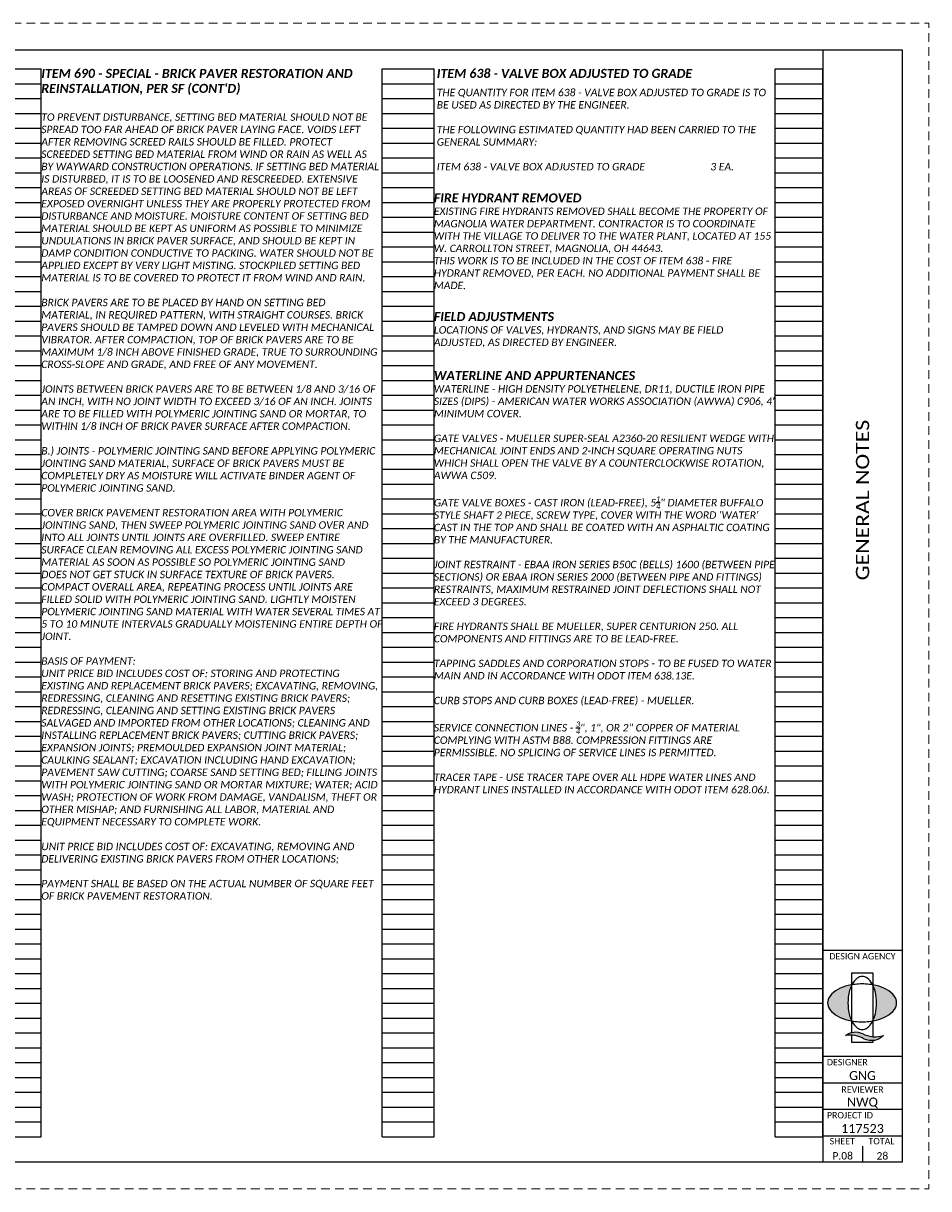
# Paper-space layout 'Layout1' of a CAD drawing. Header units: feet. Extents: x -0.2 to 33.8, y -0.8 to 21.2.
# Tile 2 of 2: x 16.7 to 33.8, y -0.8 to 21.2. Entities that reach past the tile are written whole.
import ezdxf
from ezdxf.enums import TextEntityAlignment as Align

# ---------------------------------------------------------------- set-up
doc = ezdxf.new("R2010")
doc.units = ezdxf.units.FT
doc.header["$MEASUREMENT"] = 0
doc.linetypes.add('OhDOT_USTN3', pattern=[0.22, 0.165, -0.055])
for name, color, linetype in [('SH_Border', 7, 'Continuous'), ('SH_Data', 7, 'Continuous'), ('SH_Hatch', 14, 'Continuous'), ('SH_Text', 7, 'Continuous'), ('SH_TextH', 4, 'Continuous'), ('SH_TextM', 7, 'Continuous')]:
    doc.layers.add(name, color=color, linetype=linetype)
doc.layers.add('SH_Cut_Line', color=7, linetype='OhDOT_USTN3', lineweight=0, plot=False)
doc.styles.add('Font 70-Main Title', font='calibri.ttf', dxfattribs={"width": 1.15, "height": 0.25})
doc.styles.add('Slanted Normal (0.14) Font 31', font='calibrii.ttf', dxfattribs={"height": 0.14})
doc.styles.add('Slanted Sub-Title (0.17) Font 31', font='calibrii.ttf', dxfattribs={"height": 0.17})
doc.styles.add('Slanted-Normal', font='calibrii.ttf', dxfattribs={"height": 0.14})
doc.styles.add('Straight Minimum (0.12) Font 30', font='calibri.ttf', dxfattribs={"height": 0.12})
doc.styles.add('Straight Sub-Title (0.17) Font 30', font='calibri.ttf', dxfattribs={"height": 0.17})
doc.styles.add('Straight-Normal', font='calibri.ttf', dxfattribs={"height": 0.14})
doc.styles.add('Straight-Sub Title', font='calibri.ttf', dxfattribs={"height": 0.17})

# ---------------------------------------------------------------- blocks, each defined once
blk = doc.blocks.new('4COL')
at = {"layer": 'Defpoints', "color": 3, "linetype": 'Continuous'}
for p, q in [((2, 0.98), (2, 21.14)), ((2, 21.14), (2.9, 21.14)), ((2.9, 0.98), (2.9, 21.14)), ((9.34, 0.98), (9.34, 21.14)), ((9.34, 21.14), (10.32, 21.14)), ((10.32, 0.98), (10.32, 21.14)), ((16.76, 0.98), (16.76, 21.14)), ((16.76, 21.14), (17.74, 21.14)), ((17.74, 0.98), (17.74, 21.14)), ((24.18, 0.98), (24.18, 21.14)), ((24.18, 21.14), (25.16, 21.14)), ((25.16, 0.98), (25.16, 21.14)), ((31.6, 0.98), (31.6, 21.14)), ((31.6, 21.14), (32.5, 21.14)), ((32.5, 0.98), (32.5, 21.14)), ((2, 20.86), (2.9, 20.86)), ((9.34, 20.86), (10.32, 20.86)), ((16.76, 20.86), (17.74, 20.86)), ((24.18, 20.86), (25.16, 20.86)), ((31.6, 20.86), (32.5, 20.86)), ((2, 20.58), (2.9, 20.58)), ((9.34, 20.58), (10.32, 20.58)), ((16.76, 20.58), (17.74, 20.58)), ((24.18, 20.58), (25.16, 20.58)), ((31.6, 20.58), (32.5, 20.58)), ((2, 20.3), (2.9, 20.3)), ((9.34, 20.3), (10.32, 20.3)), ((16.76, 20.3), (17.74, 20.3)), ((24.18, 20.3), (25.16, 20.3)), ((31.6, 20.3), (32.5, 20.3)), ((2, 20.02), (2.9, 20.02)), ((9.34, 20.02), (10.32, 20.02)), ((16.76, 20.02), (17.74, 20.02)), ((24.18, 20.02), (25.16, 20.02)), ((31.6, 20.02), (32.5, 20.02)), ((2, 19.74), (2.9, 19.74)), ((9.34, 19.74), (10.32, 19.74)), ((16.76, 19.74), (17.74, 19.74)), ((24.18, 19.74), (25.16, 19.74)), ((31.6, 19.74), (32.5, 19.74)), ((2, 19.46), (2.9, 19.46)), ((9.34, 19.46), (10.32, 19.46)), ((16.76, 19.46), (17.74, 19.46)), ((24.18, 19.46), (25.16, 19.46)), ((31.6, 19.46), (32.5, 19.46)), ((2, 19.18), (2.9, 19.18)), ((9.34, 19.18), (10.32, 19.18)), ((16.76, 19.18), (17.74, 19.18)), ((24.18, 19.18), (25.16, 19.18)), ((31.6, 19.18), (32.5, 19.18)), ((2, 18.9), (2.9, 18.9)), ((9.34, 18.9), (10.32, 18.9)), ((16.76, 18.9), (17.74, 18.9)), ((24.18, 18.9), (25.16, 18.9)), ((31.6, 18.9), (32.5, 18.9)), ((2, 18.62), (2.9, 18.62)), ((9.34, 18.62), (10.32, 18.62)), ((16.76, 18.62), (17.74, 18.62)), ((24.18, 18.62), (25.16, 18.62)), ((31.6, 18.62), (32.5, 18.62)), ((2, 18.34), (2.9, 18.34)), ((9.34, 18.34), (10.32, 18.34)), ((16.76, 18.34), (17.74, 18.34)), ((24.18, 18.34), (25.16, 18.34)), ((31.6, 18.34), (32.5, 18.34)), ((2, 18.06), (2.9, 18.06)), ((9.34, 18.06), (10.32, 18.06)), ((16.76, 18.06), (17.74, 18.06)), ((24.18, 18.06), (25.16, 18.06)), ((31.6, 18.06), (32.5, 18.06)), ((2, 17.78), (2.9, 17.78)), ((9.34, 17.78), (10.32, 17.78)), ((16.76, 17.78), (17.74, 17.78)), ((24.18, 17.78), (25.16, 17.78)), ((31.6, 17.78), (32.5, 17.78)), ((2, 17.5), (2.9, 17.5)), ((9.34, 17.5), (10.32, 17.5)), ((16.76, 17.5), (17.74, 17.5)), ((24.18, 17.5), (25.16, 17.5)), ((31.6, 17.5), (32.5, 17.5)), ((2, 17.22), (2.9, 17.22)), ((9.34, 17.22), (10.32, 17.22)), ((16.76, 17.22), (17.74, 17.22)), ((24.18, 17.22), (25.16, 17.22)), ((31.6, 17.22), (32.5, 17.22)), ((2, 16.94), (2.9, 16.94)), ((9.34, 16.94), (10.32, 16.94)), ((16.76, 16.94), (17.74, 16.94)), ((24.18, 16.94), (25.16, 16.94)), ((31.6, 16.94), (32.5, 16.94)), ((2, 16.66), (2.9, 16.66)), ((9.34, 16.66), (10.32, 16.66)), ((16.76, 16.66), (17.74, 16.66)), ((24.18, 16.66), (25.16, 16.66)), ((31.6, 16.66), (32.5, 16.66)), ((2, 16.38), (2.9, 16.38)), ((9.34, 16.38), (10.32, 16.38)), ((16.76, 16.38), (17.74, 16.38)), ((24.18, 16.38), (25.16, 16.38)), ((31.6, 16.38), (32.5, 16.38)), ((2, 16.1), (2.9, 16.1)), ((9.34, 16.1), (10.32, 16.1)), ((16.76, 16.1), (17.74, 16.1)), ((24.18, 16.1), (25.16, 16.1)), ((31.6, 16.1), (32.5, 16.1)), ((2, 15.82), (2.9, 15.82)), ((9.34, 15.82), (10.32, 15.82)), ((16.76, 15.82), (17.74, 15.82)), ((24.18, 15.82), (25.16, 15.82)), ((31.6, 15.82), (32.5, 15.82)), ((2, 15.54), (2.9, 15.54)), ((9.34, 15.54), (10.32, 15.54)), ((16.76, 15.54), (17.74, 15.54)), ((24.18, 15.54), (25.16, 15.54)), ((31.6, 15.54), (32.5, 15.54)), ((2, 15.26), (2.9, 15.26)), ((9.34, 15.26), (10.32, 15.26)), ((16.76, 15.26), (17.74, 15.26)), ((24.18, 15.26), (25.16, 15.26)), ((31.6, 15.26), (32.5, 15.26)), ((2, 14.98), (2.9, 14.98)), ((9.34, 14.98), (10.32, 14.98)), ((16.76, 14.98), (17.74, 14.98)), ((24.18, 14.98), (25.16, 14.98)), ((31.6, 14.98), (32.5, 14.98)), ((2, 14.7), (2.9, 14.7)), ((9.34, 14.7), (10.32, 14.7)), ((16.76, 14.7), (17.74, 14.7)), ((24.18, 14.7), (25.16, 14.7)), ((31.6, 14.7), (32.5, 14.7)), ((2, 14.42), (2.9, 14.42)), ((9.34, 14.42), (10.32, 14.42)), ((16.76, 14.42), (17.74, 14.42)), ((24.18, 14.42), (25.16, 14.42)), ((31.6, 14.42), (32.5, 14.42)), ((2, 14.14), (2.9, 14.14)), ((9.34, 14.14), (10.32, 14.14)), ((16.76, 14.14), (17.74, 14.14)), ((24.18, 14.14), (25.16, 14.14)), ((31.6, 14.14), (32.5, 14.14)), ((2, 13.86), (2.9, 13.86)), ((9.34, 13.86), (10.32, 13.86)), ((16.76, 13.86), (17.74, 13.86)), ((24.18, 13.86), (25.16, 13.86)), ((31.6, 13.86), (32.5, 13.86)), ((2, 13.58), (2.9, 13.58)), ((9.34, 13.58), (10.32, 13.58)), ((16.76, 13.58), (17.74, 13.58)), ((24.18, 13.58), (25.16, 13.58)), ((31.6, 13.58), (32.5, 13.58)), ((2, 13.3), (2.9, 13.3)), ((9.34, 13.3), (10.32, 13.3)), ((16.76, 13.3), (17.74, 13.3)), ((24.18, 13.3), (25.16, 13.3)), ((31.6, 13.3), (32.5, 13.3)), ((2, 13.02), (2.9, 13.02)), ((9.34, 13.02), (10.32, 13.02)), ((16.76, 13.02), (17.74, 13.02)), ((24.18, 13.02), (25.16, 13.02)), ((31.6, 13.02), (32.5, 13.02)), ((2, 12.74), (2.9, 12.74)), ((9.34, 12.74), (10.32, 12.74)), ((16.76, 12.74), (17.74, 12.74)), ((24.18, 12.74), (25.16, 12.74)), ((31.6, 12.74), (32.5, 12.74)), ((2, 12.46), (2.9, 12.46)), ((9.34, 12.46), (10.32, 12.46)), ((16.76, 12.46), (17.74, 12.46)), ((24.18, 12.46), (25.16, 12.46)), ((31.6, 12.46), (32.5, 12.46)), ((2, 12.18), (2.9, 12.18)), ((9.34, 12.18), (10.32, 12.18)), ((16.76, 12.18), (17.74, 12.18)), ((24.18, 12.18), (25.16, 12.18)), ((31.6, 12.18), (32.5, 12.18)), ((2, 11.9), (2.9, 11.9)), ((9.34, 11.9), (10.32, 11.9)), ((16.76, 11.9), (17.74, 11.9)), ((24.18, 11.9), (25.16, 11.9)), ((31.6, 11.9), (32.5, 11.9)), ((2, 11.62), (2.9, 11.62)), ((9.34, 11.62), (10.32, 11.62)), ((16.76, 11.62), (17.74, 11.62)), ((24.18, 11.62), (25.16, 11.62)), ((31.6, 11.62), (32.5, 11.62)), ((2, 11.34), (2.9, 11.34)), ((9.34, 11.34), (10.32, 11.34)), ((16.76, 11.34), (17.74, 11.34)), ((24.18, 11.34), (25.16, 11.34)), ((31.6, 11.34), (32.5, 11.34)), ((2, 11.06), (2.9, 11.06)), ((9.34, 11.06), (10.32, 11.06)), ((16.76, 11.06), (17.74, 11.06)), ((24.18, 11.06), (25.16, 11.06)), ((31.6, 11.06), (32.5, 11.06)), ((2, 10.78), (2.9, 10.78)), ((9.34, 10.78), (10.32, 10.78)), ((16.76, 10.78), (17.74, 10.78)), ((24.18, 10.78), (25.16, 10.78)), ((31.6, 10.78), (32.5, 10.78)), ((2, 10.5), (2.9, 10.5)), ((9.34, 10.5), (10.32, 10.5)), ((16.76, 10.5), (17.74, 10.5)), ((24.18, 10.5), (25.16, 10.5)), ((31.6, 10.5), (32.5, 10.5)), ((2, 10.22), (2.9, 10.22)), ((9.34, 10.22), (10.32, 10.22)), ((16.76, 10.22), (17.74, 10.22)), ((24.18, 10.22), (25.16, 10.22)), ((31.6, 10.22), (32.5, 10.22)), ((2, 9.94), (2.9, 9.94)), ((9.34, 9.94), (10.32, 9.94)), ((16.76, 9.94), (17.74, 9.94)), ((24.18, 9.94), (25.16, 9.94)), ((31.6, 9.94), (32.5, 9.94)), ((2, 9.66), (2.9, 9.66)), ((9.34, 9.66), (10.32, 9.66)), ((16.76, 9.66), (17.74, 9.66)), ((24.18, 9.66), (25.16, 9.66)), ((31.6, 9.66), (32.5, 9.66)), ((2, 9.38), (2.9, 9.38)), ((9.34, 9.38), (10.32, 9.38)), ((16.76, 9.38), (17.74, 9.38)), ((24.18, 9.38), (25.16, 9.38)), ((31.6, 9.38), (32.5, 9.38)), ((2, 9.1), (2.9, 9.1)), ((9.34, 9.1), (10.32, 9.1)), ((16.76, 9.1), (17.74, 9.1)), ((24.18, 9.1), (25.16, 9.1)), ((31.6, 9.1), (32.5, 9.1)), ((2, 8.82), (2.9, 8.82)), ((9.34, 8.82), (10.32, 8.82)), ((16.76, 8.82), (17.74, 8.82)), ((24.18, 8.82), (25.16, 8.82)), ((31.6, 8.82), (32.5, 8.82)), ((2, 8.54), (2.9, 8.54)), ((9.34, 8.54), (10.32, 8.54)), ((16.76, 8.54), (17.74, 8.54)), ((24.18, 8.54), (25.16, 8.54)), ((31.6, 8.54), (32.5, 8.54)), ((2, 8.26), (2.9, 8.26)), ((9.34, 8.26), (10.32, 8.26)), ((16.76, 8.26), (17.74, 8.26)), ((24.18, 8.26), (25.16, 8.26)), ((31.6, 8.26), (32.5, 8.26)), ((2, 7.98), (2.9, 7.98)), ((9.34, 7.98), (10.32, 7.98)), ((16.76, 7.98), (17.74, 7.98)), ((24.18, 7.98), (25.16, 7.98)), ((31.6, 7.98), (32.5, 7.98)), ((2, 7.7), (2.9, 7.7)), ((9.34, 7.7), (10.32, 7.7)), ((16.76, 7.7), (17.74, 7.7)), ((24.18, 7.7), (25.16, 7.7)), ((31.6, 7.7), (32.5, 7.7)), ((2, 7.42), (2.9, 7.42)), ((9.34, 7.42), (10.32, 7.42)), ((16.76, 7.42), (17.74, 7.42)), ((24.18, 7.42), (25.16, 7.42)), ((31.6, 7.42), (32.5, 7.42)), ((2, 7.14), (2.9, 7.14)), ((9.34, 7.14), (10.32, 7.14)), ((16.76, 7.14), (17.74, 7.14)), ((24.18, 7.14), (25.16, 7.14)), ((31.6, 7.14), (32.5, 7.14)), ((2, 6.86), (2.9, 6.86)), ((9.34, 6.86), (10.32, 6.86)), ((16.76, 6.86), (17.74, 6.86)), ((24.18, 6.86), (25.16, 6.86)), ((31.6, 6.86), (32.5, 6.86)), ((2, 6.58), (2.9, 6.58)), ((9.34, 6.58), (10.32, 6.58)), ((16.76, 6.58), (17.74, 6.58)), ((24.18, 6.58), (25.16, 6.58)), ((31.6, 6.58), (32.5, 6.58)), ((2, 6.3), (2.9, 6.3)), ((9.34, 6.3), (10.32, 6.3)), ((16.76, 6.3), (17.74, 6.3)), ((24.18, 6.3), (25.16, 6.3)), ((31.6, 6.3), (32.5, 6.3)), ((2, 6.02), (2.9, 6.02)), ((9.34, 6.02), (10.32, 6.02)), ((16.76, 6.02), (17.74, 6.02)), ((24.18, 6.02), (25.16, 6.02)), ((31.6, 6.02), (32.5, 6.02)), ((2, 5.74), (2.9, 5.74)), ((9.34, 5.74), (10.32, 5.74)), ((16.76, 5.74), (17.74, 5.74)), ((24.18, 5.74), (25.16, 5.74)), ((31.6, 5.74), (32.5, 5.74)), ((2, 5.46), (2.9, 5.46)), ((9.34, 5.46), (10.32, 5.46)), ((16.76, 5.46), (17.74, 5.46)), ((24.18, 5.46), (25.16, 5.46)), ((31.6, 5.46), (32.5, 5.46)), ((2, 5.18), (2.9, 5.18)), ((9.34, 5.18), (10.32, 5.18)), ((16.76, 5.18), (17.74, 5.18)), ((24.18, 5.18), (25.16, 5.18)), ((31.6, 5.18), (32.5, 5.18)), ((2, 4.9), (2.9, 4.9)), ((9.34, 4.9), (10.32, 4.9)), ((16.76, 4.9), (17.74, 4.9)), ((24.18, 4.9), (25.16, 4.9)), ((31.6, 4.9), (32.5, 4.9)), ((2, 4.62), (2.9, 4.62)), ((9.34, 4.62), (10.32, 4.62)), ((16.76, 4.62), (17.74, 4.62)), ((24.18, 4.62), (25.16, 4.62)), ((31.6, 4.62), (32.5, 4.62)), ((2, 4.34), (2.9, 4.34)), ((9.34, 4.34), (10.32, 4.34)), ((16.76, 4.34), (17.74, 4.34)), ((24.18, 4.34), (25.16, 4.34)), ((31.6, 4.34), (32.5, 4.34)), ((2, 4.06), (2.9, 4.06)), ((9.34, 4.06), (10.32, 4.06)), ((16.76, 4.06), (17.74, 4.06)), ((24.18, 4.06), (25.16, 4.06)), ((31.6, 4.06), (32.5, 4.06)), ((2, 3.78), (2.9, 3.78)), ((9.34, 3.78), (10.32, 3.78)), ((16.76, 3.78), (17.74, 3.78)), ((24.18, 3.78), (25.16, 3.78)), ((31.6, 3.78), (32.5, 3.78)), ((2, 3.5), (2.9, 3.5)), ((9.34, 3.5), (10.32, 3.5)), ((16.76, 3.5), (17.74, 3.5)), ((24.18, 3.5), (25.16, 3.5)), ((31.6, 3.5), (32.5, 3.5)), ((2, 3.22), (2.9, 3.22)), ((9.34, 3.22), (10.32, 3.22)), ((16.76, 3.22), (17.74, 3.22)), ((24.18, 3.22), (25.16, 3.22)), ((31.6, 3.22), (32.5, 3.22)), ((2, 2.94), (2.9, 2.94)), ((9.34, 2.94), (10.32, 2.94)), ((16.76, 2.94), (17.74, 2.94)), ((24.18, 2.94), (25.16, 2.94)), ((31.6, 2.94), (32.5, 2.94)), ((2, 2.66), (2.9, 2.66)), ((9.34, 2.66), (10.32, 2.66)), ((16.76, 2.66), (17.74, 2.66)), ((24.18, 2.66), (25.16, 2.66)), ((31.6, 2.66), (32.5, 2.66)), ((2, 2.38), (2.9, 2.38)), ((9.34, 2.38), (10.32, 2.38)), ((16.76, 2.38), (17.74, 2.38)), ((24.18, 2.38), (25.16, 2.38)), ((31.6, 2.38), (32.5, 2.38)), ((2, 2.1), (2.9, 2.1)), ((9.34, 2.1), (10.32, 2.1)), ((16.76, 2.1), (17.74, 2.1)), ((24.18, 2.1), (25.16, 2.1)), ((31.6, 2.1), (32.5, 2.1)), ((2, 1.82), (2.9, 1.82)), ((9.34, 1.82), (10.32, 1.82)), ((16.76, 1.82), (17.74, 1.82)), ((24.18, 1.82), (25.16, 1.82)), ((31.6, 1.82), (32.5, 1.82)), ((2, 1.54), (2.9, 1.54)), ((9.34, 1.54), (10.32, 1.54)), ((16.76, 1.54), (17.74, 1.54)), ((24.18, 1.54), (25.16, 1.54)), ((31.6, 1.54), (32.5, 1.54)), ((2, 1.26), (2.9, 1.26)), ((9.34, 1.26), (10.32, 1.26)), ((16.76, 1.26), (17.74, 1.26)), ((24.18, 1.26), (25.16, 1.26)), ((31.6, 1.26), (32.5, 1.26)), ((2, 0.98), (2.9, 0.98)), ((9.34, 0.98), (10.32, 0.98)), ((16.76, 0.98), (17.74, 0.98)), ((24.18, 0.98), (25.16, 0.98)), ((31.6, 0.98), (32.5, 0.98))]:
    blk.add_line(p, q, dxfattribs=at)
blk = doc.blocks.new('A$C1697e795')
at = {"layer": 'SH_Hatch'}
for points in [[(-0.1098, 0.0898, -0.0615), (-0.0881, 0.1507), (-0.0881, 0.1523, 0.014092), (-0.1171, 0.1465, 0.069705), (-0.2053, 0.1131, 0.105975), (-0.2716, 0.0557, 0.163104), (-0.29, 0.0008, 0.163049), (-0.2716, -0.0541, 0.105975), (-0.2053, -0.1115, 0.069705), (-0.1171, -0.145, 0.014089), (-0.0881, -0.1507, -0.061487), (-0.1098, -0.0898, -0.054987), (-0.1197, 0, -0.054987)], [(0.1108, 0.0898, 0.0615), (0.0891, 0.1507), (0.0891, 0.1523, -0.014092), (0.1182, 0.1465, -0.069705), (0.2063, 0.1131, -0.105975), (0.2727, 0.0557, -0.163104), (0.2911, 0.0008, -0.163049), (0.2727, -0.0541, -0.105975), (0.2063, -0.1115, -0.069705), (0.1182, -0.145, -0.014089), (0.0891, -0.1507, 0.061487), (0.1108, -0.0898, 0.054987), (0.1207, 0, 0.054987)], [(0.0015, -0.2566, 0.297692), (-0.1396, -0.2731, -0.180432), (0.0164, -0.3024, 0.32264), (0.179, -0.273, -0.20237)]]:
    blk.add_hatch(color=256, dxfattribs=at).paths.add_polyline_path(points)
at = {"layer": 'SH_TextM'}
for points in [[(0.1106, -0.0898, 0.054987), (0.1206, 0, 0.054987), (0.1106, 0.0898, 0.0688), (0.0854, 0.1575, 0.105699), (0.0418, 0.2087, 0.165247), (0.0004, 0.2228, 0.165247), (-0.0409, 0.2087, 0.105699), (-0.0845, 0.1575, 0.0688), (-0.1098, 0.0898, 0.054987), (-0.1197, 0, 0.054987), (-0.1098, -0.0898, 0.0688), (-0.0845, -0.1575, 0.105699), (-0.0409, -0.2087, 0.165247), (0.0004, -0.2228, 0.165247), (0.0418, -0.2087, 0.105699), (0.0854, -0.1575, 0.0688)], [(-0.2053, -0.1115, 0.069705), (-0.1171, -0.145, 0.055931), (-0.0006, -0.158, 0.055931), (0.1159, -0.145, 0.069705), (0.2041, -0.1115, 0.105975), (0.2705, -0.0541, 0.163076), (0.2889, 0.0008, 0.163076), (0.2705, 0.0557, 0.105975), (0.2041, 0.1131, 0.069705), (0.1159, 0.1465, 0.055931), (-0.0006, 0.1596, 0.055931), (-0.1171, 0.1465, 0.069705), (-0.2053, 0.1131, 0.105975), (-0.2716, 0.0557, 0.163076), (-0.29, 0.0008, 0.163076), (-0.2716, -0.0541, 0.105975)], [(0.0164, -0.3024, 0.180432), (-0.1396, -0.2731, -0.297692), (0.0015, -0.2566, 0.20237), (0.179, -0.273, -0.32264)]]:
    blk.add_lwpolyline(points, format="xyb", close=True, dxfattribs=at)
for points in [[(-0.0881, -0.2469), (-0.0881, 0.2529), (0.0891, 0.2529), (0.0891, -0.2828)], [(0.0891, -0.3157), (0.0891, -0.332), (-0.0881, -0.332), (-0.0881, -0.2701)]]:
    blk.add_lwpolyline(points, dxfattribs=at)
blk = doc.blocks.new('BLKWO_NEW')
at = {"layer": 'SH_Border', "linetype": 'Continuous', "flags": 128}
blk.add_lwpolyline([(0.5, 21.5), (33.5, 21.5), (33.5, 0.5), (0.5, 0.5), (0.5, 21.5)], close=True, dxfattribs=at)
for points in [[(32, 21.5), (32, 0.5)], [(32, 4.5), (33.5, 4.5)], [(32, 2.5), (33.5, 2.5)], [(32, 2), (33.5, 2)], [(32, 1.5), (33.5, 1.5)], [(32, 1), (33.5, 1)]]:
    blk.add_lwpolyline(points, dxfattribs=at)
at = {"layer": 'SH_Border'}
blk.add_lwpolyline([(32.75, 0.8), (32.75, 0.5)], dxfattribs=at)
at = {"layer": 'SH_Cut_Line', "color": 7, "linetype": 'OhDOT_USTN3', "flags": 128}
blk.add_lwpolyline([(0, 0), (34, 0), (34, 22), (0, 22), (0, 0)], close=True, dxfattribs=at)
at = {"layer": 'SH_Border', "xscale": 2.25, "yscale": 2.25, "zscale": 2.25}
blk.add_blockref('A$C1697e795', (32.744, 3.506), dxfattribs=at)
at = {"layer": 'SH_Data', "char_height": 0.12, "style": 'Straight Minimum (0.12) Font 30'}
for s, insert, width, attachment_point in [('DESIGN AGENCY', (32.124, 4.448), 1.94049, 1), ('DESIGNER', (32.078, 2.448), 1.0279, 1), ('REVIEWER', (32.75, 1.931), 1.0279, 2), ('PROJECT ID', (32.078, 1.447), 1.27835, 1), ('SHEET', (32.129, 0.957), 1.0279, 1), ('TOTAL', (32.862, 0.957), 1.0279, 1)]:
    blk.add_mtext(s, dxfattribs=dict(at, insert=insert, width=width, attachment_point=attachment_point))
at = {"layer": 'SH_Data', "style": 'Font 70-Main Title', "width": 1.15, "flags": 8}
blk.add_attdef('TITLEAREA2T', text='', height=0.25, rotation=90, dxfattribs=at).set_placement((32.75, 13), align=Align.MIDDLE_CENTER)
at = {"layer": 'SH_Data', "style": 'Straight-Sub Title'}
for tag, p in [('XXX', (32.75, 2)), ('XXX', (32.75, 1.5)), ('XXXXXX', (32.75, 1))]:
    blk.add_attdef(tag, text='', height=0.17, dxfattribs=at).set_placement(p, align=Align.BOTTOM_CENTER)
at = {"layer": 'SH_Data', "style": 'Straight Sub-Title (0.17) Font 30', "flags": 8}
blk.add_attdef('PROJECT', text='', height=0.25, rotation=90, dxfattribs=at).set_placement((0.721, 0.55), align=Align.MIDDLE_LEFT)
at = {"layer": 'SH_Data', "style": 'Straight-Normal'}
for tag, p in [('SHEETNO', (32.375, 0.551)), ('SHEETTOTAL', (33.125, 0.549))]:
    blk.add_attdef(tag, text='', height=0.14, dxfattribs=at).set_placement(p, align=Align.CENTER)

psp = doc.layouts.get("Layout1")

# ---------------------------------------------------------------- block references
at = {"layer": 'SH_Border'}
ref = psp.add_blockref('BLKWO_NEW', (-0.25, -0.75), dxfattribs=at)
ref.add_attrib('TITLEAREA2T', 'GENERAL NOTES', dxfattribs={"layer": 'SH_Data', "height": 0.25, "rotation": 90, "style": 'Font 70-Main Title', "width": 1.15}).set_placement((32.5, 12.25), align=Align.MIDDLE_CENTER)
ref.add_attrib('XXX', 'GNG', dxfattribs={"layer": 'SH_Data', "height": 0.17, "style": 'Straight-Sub Title'}).set_placement((32.5, 1.25), align=Align.BOTTOM_CENTER)
ref.add_attrib('XXX', 'NWQ', dxfattribs={"layer": 'SH_Data', "height": 0.17, "style": 'Straight-Sub Title'}).set_placement((32.5, 0.75), align=Align.BOTTOM_CENTER)
ref.add_attrib('XXXXXX', '117523', dxfattribs={"layer": 'SH_Data', "height": 0.17, "style": 'Straight-Sub Title'}).set_placement((32.5, 0.25), align=Align.BOTTOM_CENTER)
ref.add_attrib('SHEETTOTAL', '28', dxfattribs={"layer": 'SH_Data', "height": 0.14, "style": 'Straight-Normal'}).set_placement((32.875, -0.201), align=Align.CENTER)
ref.add_attrib('SHEETNO', 'P.08', dxfattribs={"layer": 'SH_Data', "height": 0.14, "style": 'Straight-Normal'}).set_placement((32.125, -0.199), align=Align.CENTER)
at = {"layer": 'SH_Text'}
psp.add_blockref('4COL', (-0.75, -0.75), dxfattribs=at)

# ---------------------------------------------------------------- texts
at = {"layer": 'SH_Border', "char_height": 0.17, "width": 6.44, "attachment_point": 1, "style": 'Slanted Sub-Title (0.17) Font 31'}
for s, insert in [('{\\fCalibri|b1|i1|c0|p34;\\C4;FIRE HYDRANT REMOVED}', (24.404, 18.038)), ('{\\fCalibri|b1|i1|c0|p34;\\C4;FIELD ADJUSTMENTS}', (24.404, 15.798)), ('{\\fCalibri|b1|i1|c0|p34;\\C4;WATERLINE AND APPURTENANCES}', (24.404, 14.685))]:
    psp.add_mtext(s, dxfattribs=dict(at, insert=insert))
at = {"layer": 'SH_Text', "char_height": 0.14, "attachment_point": 1}
for s, insert, width, style in [('THE QUANTITY FOR ITEM 638 - VALVE BOX ADJUSTED TO GRADE IS TO BE USED AS DIRECTED BY THE ENGINEER.\\P\\PTHE FOLLOWING ESTIMATED QUANTITY HAD BEEN CARRIED TO THE GENERAL SUMMARY:\\P\\PITEM 638 - VALVE BOX ADJUSTED TO GRADE                         3 EA.', (24.459, 20.014), 6.31288, 'Slanted-Normal'), ('TO PREVENT DISTURBANCE, SETTING BED MATERIAL SHOULD NOT BE\\PSPREAD TOO FAR AHEAD OF BRICK PAVER LAYING FACE. VOIDS LEFT\\PAFTER REMOVING SCREED RAILS SHOULD BE FILLED. PROTECT\\PSCREEDED SETTING BED MATERIAL FROM WIND OR RAIN AS WELL AS\\PBY WAYWARD CONSTRUCTION OPERATIONS. IF SETTING BED MATERIAL\\PIS DISTURBED, IT IS TO BE LOOSENED AND RESCREEDED. EXTENSIVE\\PAREAS OF SCREEDED SETTING BED MATERIAL SHOULD NOT BE LEFT\\PEXPOSED OVERNIGHT UNLESS THEY ARE PROPERLY PROTECTED FROM\\PDISTURBANCE AND MOISTURE. MOISTURE CONTENT OF SETTING BED\\PMATERIAL SHOULD BE KEPT AS UNIFORM AS POSSIBLE TO MINIMIZE UNDULATIONS IN BRICK PAVER SURFACE, AND SHOULD BE KEPT IN DAMP CONDITION CONDUCTIVE TO PACKING. WATER SHOULD NOT BE APPLIED EXCEPT BY VERY LIGHT MISTING. STOCKPILED SETTING BED MATERIAL IS TO BE COVERED TO PROTECT IT FROM WIND AND RAIN. \\P\\PBRICK PAVERS ARE TO BE PLACED BY HAND ON SETTING BED\\PMATERIAL, IN REQUIRED PATTERN, WITH STRAIGHT COURSES. BRICK\\PPAVERS SHOULD BE TAMPED DOWN AND LEVELED WITH MECHANICAL\\PVIBRATOR. AFTER COMPACTION, TOP OF BRICK PAVERS ARE TO BE\\PMAXIMUM 1/8 INCH ABOVE FINISHED GRADE, TRUE TO SURROUNDING\\PCROSS-SLOPE AND GRADE, AND FREE OF ANY MOVEMENT.\\P\\PJOINTS BETWEEN BRICK PAVERS ARE TO BE BETWEEN 1/8 AND 3/16 OF AN INCH, WITH NO JOINT WIDTH TO EXCEED 3/16 OF AN INCH. JOINTS ARE TO BE FILLED WITH POLYMERIC JOINTING SAND OR MORTAR, TO\\PWITHIN 1/8 INCH OF BRICK PAVER SURFACE AFTER COMPACTION.\\P\\PB.) JOINTS - POLYMERIC JOINTING SAND BEFORE APPLYING POLYMERIC JOINTING SAND MATERIAL, SURFACE OF BRICK PAVERS MUST BE COMPLETELY DRY AS MOISTURE WILL ACTIVATE BINDER AGENT OF POLYMERIC JOINTING SAND.\\P\\PCOVER BRICK PAVEMENT RESTORATION AREA WITH POLYMERIC\\PJOINTING SAND, THEN SWEEP POLYMERIC JOINTING SAND OVER AND\\PINTO ALL JOINTS UNTIL JOINTS ARE OVERFILLED. SWEEP ENTIRE\\PSURFACE CLEAN REMOVING ALL EXCESS POLYMERIC JOINTING SAND\\PMATERIAL AS SOON AS POSSIBLE SO POLYMERIC JOINTING SAND\\PDOES NOT GET STUCK IN SURFACE TEXTURE OF BRICK PAVERS.\\PCOMPACT OVERALL AREA, REPEATING PROCESS UNTIL JOINTS ARE\\PFILLED SOLID WITH POLYMERIC JOINTING SAND. LIGHTLY MOISTEN\\PPOLYMERIC JOINTING SAND MATERIAL WITH WATER SEVERAL TIMES AT 5 TO 10 MINUTE INTERVALS GRADUALLY MOISTENING ENTIRE DEPTH OF JOINT.\\P\\PBASIS OF PAYMENT:\\PUNIT PRICE BID INCLUDES COST OF: STORING AND PROTECTING EXISTING AND REPLACEMENT BRICK PAVERS; EXCAVATING, REMOVING, REDRESSING, CLEANING AND RESETTING EXISTING BRICK PAVERS; REDRESSING, CLEANING AND SETTING EXISTING BRICK PAVERS SALVAGED AND IMPORTED FROM OTHER LOCATIONS; CLEANING AND INSTALLING REPLACEMENT BRICK PAVERS; CUTTING BRICK PAVERS; EXPANSION JOINTS; PREMOULDED EXPANSION JOINT MATERIAL; CAULKING SEALANT; EXCAVATION INCLUDING HAND EXCAVATION; PAVEMENT SAW CUTTING; COARSE SAND SETTING BED; FILLING JOINTS WITH POLYMERIC JOINTING SAND OR MORTAR MIXTURE; WATER; ACID WASH; PROTECTION OF WORK FROM DAMAGE, VANDALISM, THEFT OR OTHER MISHAP; AND FURNISHING ALL LABOR, MATERIAL AND EQUIPMENT NECESSARY TO COMPLETE WORK.\\P\\PUNIT PRICE BID INCLUDES COST OF: EXCAVATING, REMOVING AND DELIVERING EXISTING BRICK PAVERS FROM OTHER LOCATIONS;\\P\\PPAYMENT SHALL BE BASED ON THE ACTUAL NUMBER OF SQUARE FEET OF BRICK PAVEMENT RESTORATION.', (16.99, 19.55), 6.47524, 'Slanted-Normal'), ('EXISTING FIRE HYDRANTS REMOVED SHALL BECOME THE PROPERTY OF MAGNOLIA WATER DEPARTMENT. CONTRACTOR IS TO COORDINATE WITH THE VILLAGE TO DELIVER TO THE WATER PLANT, LOCATED AT 155 W. CARROLLTON STREET, MAGNOLIA, OH 44643. \\PTHIS WORK IS TO BE INCLUDED IN THE COST OF ITEM 638 - FIRE HYDRANT REMOVED, PER EACH. NO ADDITIONAL PAYMENT SHALL BE MADE. ', (24.404, 17.772), 6.44, 'Slanted Normal (0.14) Font 31'), ('LOCATIONS OF VALVES, HYDRANTS, AND SIGNS MAY BE FIELD ADJUSTED, AS DIRECTED BY ENGINEER. ', (24.404, 15.532), 6.44, 'Slanted Normal (0.14) Font 31'), ('\\A1;WATERLINE - HIGH DENSITY POLYETHELENE, DR11, DUCTILE IRON PIPE SIZES (DIPS) - AMERICAN WATER WORKS ASSOCIATION (AWWA) C906, 4\' MINIMUM COVER. \\P\\PGATE VALVES - MUELLER SUPER-SEAL A2360-20 RESILIENT WEDGE WITH MECHANICAL JOINT ENDS AND 2-INCH SQUARE OPERATING NUTS WHICH SHALL OPEN THE VALVE BY A COUNTERCLOCKWISE ROTATION, AWWA C509.\\P\\PGATE VALVE BOXES - CAST IRON (LEAD-FREE), 5{\\H0.7x;\\S1/4;}" DIAMETER BUFFALO STYLE SHAFT 2 PIECE, SCREW TYPE, COVER WITH THE WORD \'WATER\' CAST IN THE TOP AND SHALL BE COATED WITH AN ASPHALTIC COATING BY THE MANUFACTURER. \\P\\PJOINT RESTRAINT - EBAA IRON SERIES B50C (BELLS) 1600 (BETWEEN PIPE SECTIONS) OR EBAA IRON SERIES 2000 (BETWEEN PIPE AND FITTINGS) RESTRAINTS, MAXIMUM RESTRAINED JOINT DEFLECTIONS SHALL NOT EXCEED 3 DEGREES.\\P\\PFIRE HYDRANTS SHALL BE MUELLER, SUPER CENTURION 250. ALL COMPONENTS AND FITTINGS ARE TO BE LEAD-FREE.\\P\\PTAPPING SADDLES AND CORPORATION STOPS - TO BE FUSED TO WATER MAIN AND IN ACCORDANCE WITH ODOT ITEM 638.13E.\\P\\PCURB STOPS AND CURB BOXES (LEAD-FREE) - MUELLER.\\P\\PSERVICE CONNECTION LINES - {\\H0.7x;\\S3/4;}", 1", OR 2" COPPER OF MATERIAL COMPLYING WITH ASTM B88. COMPRESSION FITTINGS ARE PERMISSIBLE. NO SPLICING OF SERVICE LINES IS PERMITTED.\\P\\PTRACER TAPE - USE TRACER TAPE OVER ALL HDPE WATER LINES AND HYDRANT LINES INSTALLED IN ACCORDANCE WITH ODOT ITEM 628.06J.', (24.404, 14.419), 6.44, 'Slanted Normal (0.14) Font 31')]:
    psp.add_mtext(s, dxfattribs=dict(at, insert=insert, width=width, style=style))
at = {"layer": 'SH_TextH', "char_height": 0.17, "width": 6.43343, "attachment_point": 1, "style": 'Slanted Sub-Title (0.17) Font 31'}
for s, insert in [("{\\fCalibri|b1|i1|c0|p34;\\C4;ITEM 690 - SPECIAL - BRICK PAVER RESTORATION AND REINSTALLATION, PER SF (CONT'D)}", (16.99, 20.39)), ('{\\fCalibri|b1|i1|c0|p34;\\C4;ITEM 638 - VALVE BOX ADJUSTED TO GRADE}', (24.459, 20.39))]:
    psp.add_mtext(s, dxfattribs=dict(at, insert=insert))

doc.saveas('drawing.dxf')
